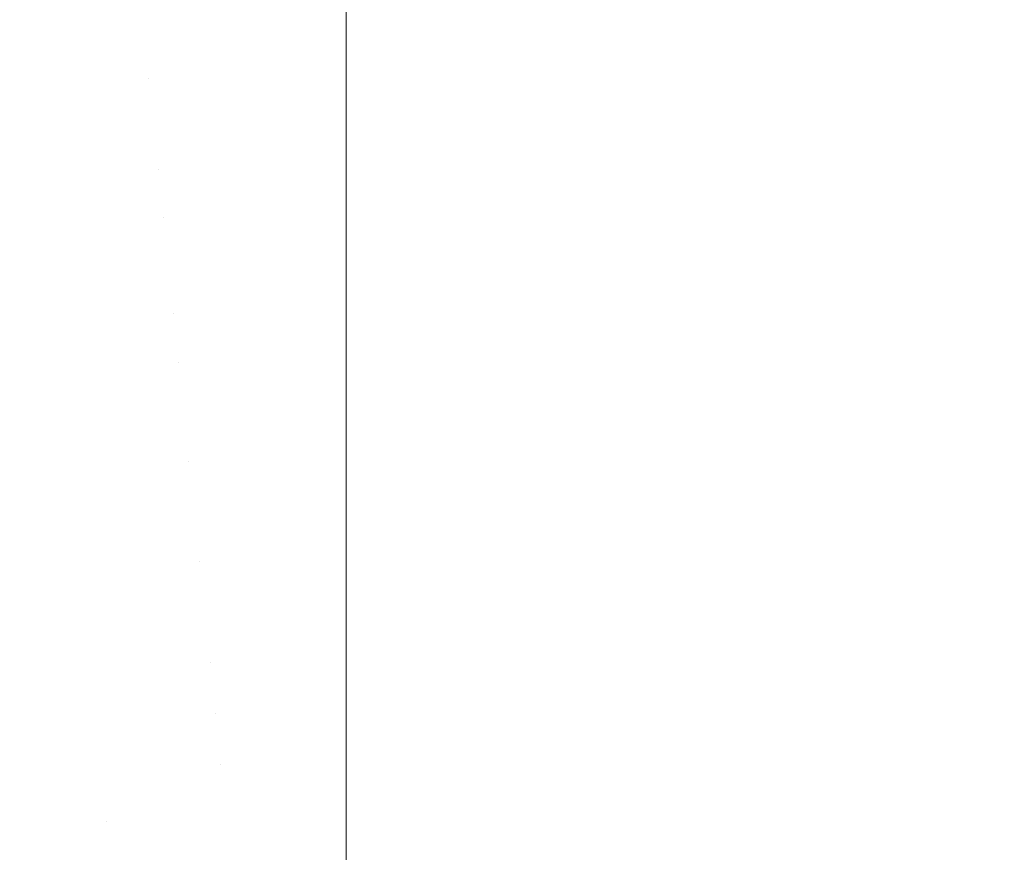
# Model space of a CAD drawing. Header units: centimetres. Extents: x -44.1 to 45.2, y 4.2 to 6.
# Tile 104 of 256: x -43.932 to -43.8927, y 5.9445 to 5.9777. Entities that reach past the tile are written whole.
import ezdxf

# ---------------------------------------------------------------- set-up
doc = ezdxf.new("R2010")
doc.units = ezdxf.units.CM
doc.header["$LTSCALE"] = 2.54
doc.layers.add('Lucido design-1', color=7, linetype='Continuous')

# ---------------------------------------------------------------- blocks, each defined once
blk = doc.blocks.new('Gruppo-4-1')
at = {"color": 7, "linetype": 'Continuous', "lineweight": 9}
for points, invisible_edges in [([(-43.918995, 5.976816, -2276.257891), (-43.918995, 5.979547, -2276.261294), (-43.927245, 5.978923, -2276.260685), (-43.927063, 5.977186, -2276.258516)], 14), ([(45.04592, 5.979547, -2276.261294), (-43.918995, 5.979547, -2276.261294), (-43.918995, 5.976816, -2276.257891), (45.04592, 5.976816, -2276.257891)], 5), ([(-14.264023, 5.979547, -2276.983046), (-14.264023, 5.976816, -2276.986449), (-43.918995, 5.976816, -2276.986449), (-43.918995, 5.979066, -2276.983646)], 10), ([(-43.927063, 5.977186, -2276.985824), (-43.927245, 5.978923, -2276.983655), (-43.918995, 5.979066, -2276.983646), (-43.918995, 5.976816, -2276.986449)], 11), ([(-43.927063, 5.977186, -2276.258516), (-43.927245, 5.978923, -2276.260685), (-43.935447, 5.978463, -2276.260685), (-43.935084, 5.976736, -2276.258516)], 15), ([(-43.935084, 5.976736, -2276.985824), (-43.935447, 5.978463, -2276.983655), (-43.927245, 5.978923, -2276.983655), (-43.927063, 5.977186, -2276.985824)], 15), ([(-43.935084, 5.976736, -2276.258516), (-43.934713, 5.974968, -2276.256417), (-43.926877, 5.975407, -2276.256417), (-43.927063, 5.977186, -2276.258516)], 15), ([(-43.927063, 5.977186, -2276.985824), (-43.926877, 5.975407, -2276.987923), (-43.934713, 5.974968, -2276.987923), (-43.935084, 5.976736, -2276.985824)], 15), ([(-43.927063, 5.977186, -2276.258516), (-43.926877, 5.975407, -2276.256417), (-43.918995, 5.976816, -2276.257891)], 11), ([(-43.926877, 5.975407, -2276.987923), (-43.927063, 5.977186, -2276.985824), (-43.918995, 5.976816, -2276.986449)], 11), ([(-43.918995, 5.97394, -2276.254611), (-43.918995, 5.976816, -2276.257891), (-43.926877, 5.975407, -2276.256417)], 10), ([(-43.918995, 5.976816, -2276.986449), (-43.918995, 5.975537, -2276.987908), (-43.926877, 5.975407, -2276.987923)], 10), ([(45.04592, 5.976816, -2276.257891), (-43.918995, 5.976816, -2276.257891), (-43.918995, 5.97394, -2276.254611), (45.04592, 5.97394, -2276.254611)], 5), ([(-14.264023, 5.976816, -2276.986449), (-14.264023, 5.97394, -2276.989729), (-43.918995, 5.97394, -2276.989729), (-43.918995, 5.975537, -2276.987908)], 10), ([(-43.918995, 5.975537, -2276.987908), (-43.918995, 5.976816, -2276.986449), (-14.264023, 5.976816, -2276.986449)], 10), ([(-43.926877, 5.975407, -2276.987923), (-43.918995, 5.975537, -2276.987908), (-43.918995, 5.97394, -2276.989729)], 9), ([(-43.926686, 5.973591, -2276.254388), (-43.926877, 5.975407, -2276.256417), (-43.934713, 5.974968, -2276.256417), (-43.934333, 5.973162, -2276.254388)], 15), ([(-43.934333, 5.973162, -2276.989952), (-43.934713, 5.974968, -2276.987923), (-43.926877, 5.975407, -2276.987923), (-43.926686, 5.973591, -2276.989952)], 15), ([(-43.926877, 5.975407, -2276.256417), (-43.926686, 5.973591, -2276.254388), (-43.918995, 5.97394, -2276.254611)], 11), ([(-43.918995, 5.97394, -2276.989729), (-43.926686, 5.973591, -2276.989952), (-43.926877, 5.975407, -2276.987923)], 11), ([(-43.926686, 5.973591, -2276.254388), (-43.926492, 5.97174, -2276.25243), (-43.918995, 5.970923, -2276.251459), (-43.918995, 5.97394, -2276.254611)], 11), ([(-43.918995, 5.97394, -2276.989729), (-43.918995, 5.971865, -2276.991896), (-43.926492, 5.97174, -2276.99191), (-43.926686, 5.973591, -2276.989952)], 14), ([(45.04592, 5.97394, -2276.254611), (-43.918995, 5.97394, -2276.254611), (-43.918995, 5.970923, -2276.251459), (45.04592, 5.970923, -2276.251459)], 5), ([(-14.264023, 5.97394, -2276.989729), (-14.264023, 5.970923, -2276.992881), (-43.918995, 5.970923, -2276.992881), (-43.918995, 5.971865, -2276.991896)], 10), ([(-43.918995, 5.971865, -2276.991896), (-43.918995, 5.97394, -2276.989729), (-14.264023, 5.97394, -2276.989729)], 10), ([(-43.934333, 5.973162, -2276.254388), (-43.933946, 5.971322, -2276.25243), (-43.926492, 5.97174, -2276.25243), (-43.926686, 5.973591, -2276.254388)], 15), ([(-43.926686, 5.973591, -2276.989952), (-43.926492, 5.97174, -2276.99191), (-43.933946, 5.971322, -2276.99191), (-43.934333, 5.973162, -2276.989952)], 15), ([(-43.926295, 5.969858, -2276.250543), (-43.926492, 5.97174, -2276.25243), (-43.933946, 5.971322, -2276.25243), (-43.933553, 5.969451, -2276.250543)], 15), ([(-43.933553, 5.969451, -2276.993797), (-43.933946, 5.971322, -2276.99191), (-43.926492, 5.97174, -2276.99191), (-43.926295, 5.969858, -2276.993797)], 15), ([(-43.926492, 5.97174, -2276.99191), (-43.918995, 5.971865, -2276.991896), (-43.918995, 5.970923, -2276.992881)], 9), ([(-43.918995, 5.970923, -2276.251459), (-43.926492, 5.97174, -2276.25243), (-43.926295, 5.969858, -2276.250543)], 11), ([(-43.918995, 5.970923, -2276.992881), (-43.926295, 5.969858, -2276.993797), (-43.926492, 5.97174, -2276.99191)], 11), ([(-43.926295, 5.969858, -2276.250543), (-43.926095, 5.967948, -2276.248727), (-43.918995, 5.967771, -2276.248442), (-43.918995, 5.970923, -2276.251459)], 11), ([(-43.918995, 5.970923, -2276.992881), (-43.918995, 5.968075, -2276.995607), (-43.926095, 5.967948, -2276.995613), (-43.926295, 5.969858, -2276.993797)], 14), ([(45.04592, 5.970923, -2276.251459), (-43.918995, 5.970923, -2276.251459), (-43.918995, 5.967771, -2276.248442), (45.04592, 5.967771, -2276.248442)], 5), ([(-14.264023, 5.970923, -2276.992881), (-14.264023, 5.967771, -2276.995898), (-43.918995, 5.967771, -2276.995898), (-43.918995, 5.968075, -2276.995607)], 10), ([(-43.918995, 5.968075, -2276.995607), (-43.918995, 5.970923, -2276.992881), (-14.264023, 5.970923, -2276.992881)], 10), ([(-43.933553, 5.969451, -2276.250543), (-43.933153, 5.967553, -2276.248727), (-43.926095, 5.967948, -2276.248727), (-43.926295, 5.969858, -2276.250543)], 15), ([(-43.926295, 5.969858, -2276.993797), (-43.926095, 5.967948, -2276.995613), (-43.933153, 5.967553, -2276.995613), (-43.933553, 5.969451, -2276.993797)], 15), ([(-43.926095, 5.967948, -2276.995613), (-43.918995, 5.968075, -2276.995607), (-43.918995, 5.967771, -2276.995898)], 9), ([(-43.925892, 5.966014, -2276.246983), (-43.926095, 5.967948, -2276.248727), (-43.933153, 5.967553, -2276.248727), (-43.932749, 5.96563, -2276.246983)], 15), ([(-43.932749, 5.96563, -2276.997357), (-43.933153, 5.967553, -2276.995613), (-43.926095, 5.967948, -2276.995613), (-43.925892, 5.966014, -2276.997357)], 15), ([(-43.918995, 5.967771, -2276.248442), (-43.926095, 5.967948, -2276.248727), (-43.925892, 5.966014, -2276.246983)], 11), ([(-43.925892, 5.966014, -2276.997357), (-43.926095, 5.967948, -2276.995613), (-43.918995, 5.967771, -2276.995898)], 11), ([(-43.925892, 5.966014, -2276.246983), (-43.918995, 5.964491, -2276.245566), (-43.918995, 5.967771, -2276.248442)], 9), ([(-43.918995, 5.967771, -2276.995898), (-43.918995, 5.964491, -2276.998774), (-43.925892, 5.966014, -2276.997357)], 10), ([(45.04592, 5.967771, -2276.248442), (-43.918995, 5.967771, -2276.248442), (-43.918995, 5.964491, -2276.245566), (45.04592, 5.964491, -2276.245566)], 5), ([(-43.918995, 5.967771, -2276.995898), (-14.264023, 5.967771, -2276.995898), (-14.264023, 5.964491, -2276.998774), (-43.918995, 5.964491, -2276.998774)], 5), ([(-43.932749, 5.96563, -2276.246983), (-43.93234, 5.963685, -2276.245308), (-43.925687, 5.964058, -2276.245308), (-43.925892, 5.966014, -2276.246983)], 15), ([(-43.925892, 5.966014, -2276.997357), (-43.925687, 5.964058, -2276.999031), (-43.93234, 5.963685, -2276.999031), (-43.932749, 5.96563, -2276.997357)], 15), ([(-43.925892, 5.966014, -2276.246983), (-43.925687, 5.964058, -2276.245308), (-43.918995, 5.964491, -2276.245566)], 11), ([(-43.925687, 5.964058, -2276.999031), (-43.925892, 5.966014, -2276.997357), (-43.918995, 5.964491, -2276.998774)], 11), ([(-43.918995, 5.961088, -2276.242835), (-43.918995, 5.964491, -2276.245566), (-43.925687, 5.964058, -2276.245308), (-43.92548, 5.962084, -2276.243704)], 14), ([(-43.918995, 5.964491, -2276.998774), (-43.918995, 5.964178, -2276.999025), (-43.925687, 5.964058, -2276.999031)], 10), ([(45.04592, 5.964491, -2276.245566), (-43.918995, 5.964491, -2276.245566), (-43.918995, 5.961088, -2276.242835), (45.04592, 5.961088, -2276.242835)], 5), ([(-14.264023, 5.964491, -2276.998774), (-14.264023, 5.961088, -2277.001505), (-43.918995, 5.961088, -2277.001505), (-43.918995, 5.964178, -2276.999025)], 10), ([(-43.918995, 5.964178, -2276.999025), (-43.918995, 5.964491, -2276.998774), (-14.264023, 5.964491, -2276.998774)], 10), ([(-43.92548, 5.962084, -2277.000635), (-43.925687, 5.964058, -2276.999031), (-43.918995, 5.964178, -2276.999025), (-43.918995, 5.961088, -2277.001505)], 11), ([(-43.931928, 5.961723, -2276.243704), (-43.93234, 5.963685, -2276.245308), (-43.938916, 5.963068, -2276.245308), (-43.9383, 5.961125, -2276.243704)], 15), ([(-43.9383, 5.961125, -2277.000635), (-43.938916, 5.963068, -2276.999031), (-43.93234, 5.963685, -2276.999031), (-43.931928, 5.961723, -2277.000635)], 15), ([(-43.92548, 5.962084, -2276.243704), (-43.925687, 5.964058, -2276.245308), (-43.93234, 5.963685, -2276.245308), (-43.931928, 5.961723, -2276.243704)], 15), ([(-43.931928, 5.961723, -2277.000635), (-43.93234, 5.963685, -2276.999031), (-43.925687, 5.964058, -2276.999031), (-43.92548, 5.962084, -2277.000635)], 15), ([(-43.9383, 5.961125, -2276.243704), (-43.937679, 5.959167, -2276.24217), (-43.931512, 5.959745, -2276.24217), (-43.931928, 5.961723, -2276.243704)], 15), ([(-43.931928, 5.961723, -2277.000635), (-43.931512, 5.959745, -2277.00217), (-43.937679, 5.959167, -2277.00217), (-43.9383, 5.961125, -2277.000635)], 15), ([(-43.931928, 5.961723, -2276.243704), (-43.931512, 5.959745, -2276.24217), (-43.925272, 5.960095, -2276.24217), (-43.92548, 5.962084, -2276.243704)], 15), ([(-43.92548, 5.962084, -2277.000635), (-43.925272, 5.960095, -2277.00217), (-43.931512, 5.959745, -2277.00217), (-43.931928, 5.961723, -2277.000635)], 15), ([(-43.92548, 5.962084, -2276.243704), (-43.925272, 5.960095, -2276.24217), (-43.918995, 5.961088, -2276.242835)], 11), ([(-43.925272, 5.960095, -2277.00217), (-43.92548, 5.962084, -2277.000635), (-43.918995, 5.961088, -2277.001505)], 11), ([(-43.918995, 5.95757, -2276.240255), (-43.918995, 5.961088, -2276.242835), (-43.925272, 5.960095, -2276.24217), (-43.925062, 5.958093, -2276.240704)], 14), ([(-43.918995, 5.961088, -2277.001505), (-43.918995, 5.960201, -2277.002155), (-43.925272, 5.960095, -2277.00217)], 10), ([(45.04592, 5.961088, -2276.242835), (-43.918995, 5.961088, -2276.242835), (-43.918995, 5.95757, -2276.240255), (45.04592, 5.95757, -2276.240255)], 5), ([(-14.264023, 5.961088, -2277.001505), (-14.264023, 5.95757, -2277.004085), (-43.918995, 5.95757, -2277.004085), (-43.918995, 5.960201, -2277.002155)], 10), ([(-43.918995, 5.960201, -2277.002155), (-43.918995, 5.961088, -2277.001505), (-14.264023, 5.961088, -2277.001505)], 10), ([(-43.925062, 5.958093, -2277.003636), (-43.925272, 5.960095, -2277.00217), (-43.918995, 5.960201, -2277.002155), (-43.918995, 5.95757, -2277.004085)], 11), ([(-43.931094, 5.957755, -2276.240704), (-43.931512, 5.959745, -2276.24217), (-43.937679, 5.959167, -2276.24217), (-43.937055, 5.957196, -2276.240704)], 15), ([(-43.937055, 5.957196, -2277.003636), (-43.937679, 5.959167, -2277.00217), (-43.931512, 5.959745, -2277.00217), (-43.931094, 5.957755, -2277.003636)], 15), ([(-43.925062, 5.958093, -2276.240704), (-43.925272, 5.960095, -2276.24217), (-43.931512, 5.959745, -2276.24217), (-43.931094, 5.957755, -2276.240704)], 15), ([(-43.931094, 5.957755, -2277.003636), (-43.931512, 5.959745, -2277.00217), (-43.925272, 5.960095, -2277.00217), (-43.925062, 5.958093, -2277.003636)], 15), ([(-43.931094, 5.957755, -2276.240704), (-43.930673, 5.955755, -2276.239306), (-43.924851, 5.956081, -2276.239306), (-43.925062, 5.958093, -2276.240704)], 15), ([(-43.925062, 5.958093, -2277.003636), (-43.924851, 5.956081, -2277.005034), (-43.930673, 5.955755, -2277.005034), (-43.931094, 5.957755, -2277.003636)], 15), ([(-43.925062, 5.958093, -2276.240704), (-43.924851, 5.956081, -2276.239306), (-43.918995, 5.95757, -2276.240255)], 11), ([(-43.924851, 5.956081, -2277.005034), (-43.925062, 5.958093, -2277.003636), (-43.918995, 5.95757, -2277.004085)], 11), ([(-43.937055, 5.957196, -2276.240704), (-43.936427, 5.955215, -2276.239306), (-43.930673, 5.955755, -2276.239306), (-43.931094, 5.957755, -2276.240704)], 15), ([(-43.931094, 5.957755, -2277.003636), (-43.930673, 5.955755, -2277.005034), (-43.936427, 5.955215, -2277.005034), (-43.937055, 5.957196, -2277.003636)], 15), ([(-43.918995, 5.953942, -2276.237831), (-43.918995, 5.95757, -2276.240255), (-43.924851, 5.956081, -2276.239306)], 10), ([(-43.918995, 5.95757, -2277.004085), (-43.918995, 5.956178, -2277.005015), (-43.924851, 5.956081, -2277.005034)], 10), ([(45.04592, 5.95757, -2276.240255), (-43.918995, 5.95757, -2276.240255), (-43.918995, 5.953942, -2276.237831), (45.04592, 5.953942, -2276.237831)], 5), ([(-14.264023, 5.95757, -2277.004085), (-14.264023, 5.953942, -2277.006509), (-43.918995, 5.953942, -2277.006509), (-43.918995, 5.956178, -2277.005015)], 10), ([(-43.918995, 5.956178, -2277.005015), (-43.918995, 5.95757, -2277.004085), (-14.264023, 5.95757, -2277.004085)], 10), ([(-43.92464, 5.954063, -2276.237975), (-43.924851, 5.956081, -2276.239306), (-43.930673, 5.955755, -2276.239306), (-43.930251, 5.953748, -2276.237975)], 15), ([(-43.92464, 5.954063, -2277.006365), (-43.930251, 5.953748, -2277.006365), (-43.930673, 5.955755, -2277.005034), (-43.924851, 5.956081, -2277.005034)], 15), ([(-43.924851, 5.956081, -2277.005034), (-43.918995, 5.956178, -2277.005015), (-43.918995, 5.953942, -2277.006509), (-43.92464, 5.954063, -2277.006365)], 13), ([(-43.924851, 5.956081, -2276.239306), (-43.92464, 5.954063, -2276.237975), (-43.918995, 5.953942, -2276.237831)], 11), ([(-43.930251, 5.953748, -2276.237975), (-43.930673, 5.955755, -2276.239306), (-43.936427, 5.955215, -2276.239306), (-43.935797, 5.953228, -2276.237975)], 15), ([(-43.936427, 5.955215, -2277.005034), (-43.930673, 5.955755, -2277.005034), (-43.930251, 5.953748, -2277.006365), (-43.935797, 5.953228, -2277.006365)], 15), ([(-43.930251, 5.953748, -2276.237975), (-43.929828, 5.951737, -2276.23671), (-43.924428, 5.952039, -2276.23671), (-43.92464, 5.954063, -2276.237975)], 15), ([(-43.924428, 5.952039, -2277.00763), (-43.929828, 5.951737, -2277.00763), (-43.930251, 5.953748, -2277.006365), (-43.92464, 5.954063, -2277.006365)], 15), ([(-43.92464, 5.954063, -2276.237975), (-43.924428, 5.952039, -2276.23671), (-43.918995, 5.953942, -2276.237831)], 11), ([(-43.924428, 5.952039, -2277.00763), (-43.92464, 5.954063, -2277.006365), (-43.918995, 5.953942, -2277.006509)], 11), ([(-43.918995, 5.950212, -2276.235567), (-43.918995, 5.953942, -2276.237831), (-43.924428, 5.952039, -2276.23671)], 10), ([(-43.918995, 5.953942, -2277.006509), (-43.918995, 5.952128, -2277.00761), (-43.924428, 5.952039, -2277.00763)], 10), ([(45.04592, 5.953942, -2276.237831), (-43.918995, 5.953942, -2276.237831), (-43.918995, 5.950212, -2276.235567), (45.04592, 5.950212, -2276.235567)], 5), ([(-14.264023, 5.953942, -2277.006509), (-14.264023, 5.950212, -2277.008773), (-43.918995, 5.950212, -2277.008773), (-43.918995, 5.952128, -2277.00761)], 10), ([(-43.918995, 5.952128, -2277.00761), (-43.918995, 5.953942, -2277.006509), (-14.264023, 5.953942, -2277.006509)], 10), ([(-43.935797, 5.953228, -2276.237975), (-43.935166, 5.951236, -2276.23671), (-43.929828, 5.951737, -2276.23671), (-43.930251, 5.953748, -2276.237975)], 15), ([(-43.935797, 5.953228, -2277.006365), (-43.930251, 5.953748, -2277.006365), (-43.929828, 5.951737, -2277.00763), (-43.935166, 5.951236, -2277.00763)], 15), ([(-43.924428, 5.952039, -2276.23671), (-43.929828, 5.951737, -2276.23671), (-43.929405, 5.949723, -2276.235509), (-43.924215, 5.950014, -2276.235509)], 15), ([(-43.924215, 5.950014, -2277.008831), (-43.929405, 5.949723, -2277.008831), (-43.929828, 5.951737, -2277.00763), (-43.924428, 5.952039, -2277.00763)], 15), ([(-43.924215, 5.950014, -2277.008831), (-43.924428, 5.952039, -2277.00763), (-43.918995, 5.952128, -2277.00761)], 11), ([(-43.924428, 5.952039, -2276.23671), (-43.924215, 5.950014, -2276.235509), (-43.918995, 5.950212, -2276.235567)], 11), ([(-43.918995, 5.952128, -2277.00761), (-43.918995, 5.950212, -2277.008773), (-43.924215, 5.950014, -2277.008831)], 10), ([(-43.934534, 5.949242, -2276.235509), (-43.929405, 5.949723, -2276.235509), (-43.929828, 5.951737, -2276.23671), (-43.935166, 5.951236, -2276.23671)], 15), ([(-43.935166, 5.951236, -2277.00763), (-43.929828, 5.951737, -2277.00763), (-43.929405, 5.949723, -2277.008831), (-43.934534, 5.949242, -2277.008831)], 15), ([(-43.924215, 5.950014, -2276.235509), (-43.929405, 5.949723, -2276.235509), (-43.928981, 5.94771, -2276.234372), (-43.924003, 5.947989, -2276.234372)], 15), ([(-43.924003, 5.947989, -2277.009968), (-43.928981, 5.94771, -2277.009968), (-43.929405, 5.949723, -2277.008831), (-43.924215, 5.950014, -2277.008831)], 15), ([(-43.918995, 5.950212, -2276.235567), (-43.924215, 5.950014, -2276.235509), (-43.924003, 5.947989, -2276.234372)], 11), ([(-43.924003, 5.947989, -2277.009968), (-43.924215, 5.950014, -2277.008831), (-43.918995, 5.950212, -2277.008773)], 11), ([(-43.924003, 5.947989, -2276.234372), (-43.918995, 5.948071, -2276.234393), (-43.918995, 5.950212, -2276.235567)], 9), ([(-43.918995, 5.950212, -2277.008773), (-43.918995, 5.948071, -2277.009947), (-43.924003, 5.947989, -2277.009968)], 10), ([(45.04592, 5.948071, -2276.234393), (45.04592, 5.950212, -2276.235567), (-43.918995, 5.950212, -2276.235567), (-43.918995, 5.948071, -2276.234393)], 10), ([(-43.918995, 5.948071, -2277.009947), (-43.918995, 5.950212, -2277.008773), (-14.264023, 5.950212, -2277.008773), (-14.264023, 5.948071, -2277.009947)], 10), ([(-43.933902, 5.947248, -2276.234372), (-43.928981, 5.94771, -2276.234372), (-43.929405, 5.949723, -2276.235509), (-43.934534, 5.949242, -2276.235509)], 15), ([(-43.934534, 5.949242, -2277.008831), (-43.929405, 5.949723, -2277.008831), (-43.928981, 5.94771, -2277.009968), (-43.933902, 5.947248, -2277.009968)], 15), ([(-43.924003, 5.947989, -2276.234372), (-43.928981, 5.94771, -2276.234372), (-43.928559, 5.945698, -2276.233297)], 11), ([(-43.928559, 5.945698, -2277.011043), (-43.928981, 5.94771, -2277.009968), (-43.924003, 5.947989, -2277.009968)], 11), ([(-43.924003, 5.947989, -2276.234372), (-43.928559, 5.945698, -2276.233297), (-43.918995, 5.946387, -2276.233469)], 11), ([(-43.918995, 5.946387, -2277.010871), (-43.928559, 5.945698, -2277.011043), (-43.924003, 5.947989, -2277.009968)], 11), ([(-43.918995, 5.946387, -2276.233469), (-43.918995, 5.948071, -2276.234393), (-43.924003, 5.947989, -2276.234372)], 10), ([(-43.924003, 5.947989, -2277.009968), (-43.918995, 5.948071, -2277.009947), (-43.918995, 5.946387, -2277.010871)], 9), ([(-43.918995, 5.948071, -2276.234393), (-43.918995, 5.946387, -2276.233469), (45.04592, 5.946387, -2276.233469), (45.04592, 5.948071, -2276.234393)], 10), ([(-14.264023, 5.948071, -2277.009947), (-14.264023, 5.946387, -2277.010871), (-43.918995, 5.946387, -2277.010871), (-43.918995, 5.948071, -2277.009947)], 10), ([(-43.933271, 5.945256, -2276.233297), (-43.928559, 5.945698, -2276.233297), (-43.928981, 5.94771, -2276.234372), (-43.933902, 5.947248, -2276.234372)], 15), ([(-43.933902, 5.947248, -2277.009968), (-43.928981, 5.94771, -2277.009968), (-43.928559, 5.945698, -2277.011043), (-43.933271, 5.945256, -2277.011043)], 15), ([(-43.928559, 5.945698, -2276.233297), (-43.918995, 5.946052, -2276.233304), (-43.918995, 5.946387, -2276.233469)], 9), ([(-43.918995, 5.946387, -2277.010871), (-43.918995, 5.946052, -2277.011036), (-43.928559, 5.945698, -2277.011043)], 10), ([(45.04592, 5.946052, -2276.233304), (45.04592, 5.946387, -2276.233469), (-43.918995, 5.946387, -2276.233469), (-43.918995, 5.946052, -2276.233304)], 10), ([(-43.918995, 5.946052, -2277.011036), (-43.918995, 5.946387, -2277.010871), (-14.264023, 5.946387, -2277.010871), (-14.264023, 5.946052, -2277.011036)], 10), ([(-43.918995, 5.946052, -2276.233304), (-43.928559, 5.945698, -2276.233297), (-43.928137, 5.943691, -2276.232282)], 11), ([(-43.928137, 5.943691, -2277.012058), (-43.928559, 5.945698, -2277.011043), (-43.918995, 5.946052, -2277.011036)], 11), ([(-43.928137, 5.943691, -2276.232282), (-43.918995, 5.942474, -2276.231539), (-43.918995, 5.946052, -2276.233304)], 9), ([(-43.918995, 5.946052, -2277.011036), (-43.918995, 5.942474, -2277.012801), (-43.928137, 5.943691, -2277.012058)], 10), ([(-43.918995, 5.946052, -2276.233304), (-43.918995, 5.942474, -2276.231539), (45.04592, 5.942474, -2276.231539), (45.04592, 5.946052, -2276.233304)], 10), ([(-14.264023, 5.946052, -2277.011036), (-14.264023, 5.942474, -2277.012801), (-43.918995, 5.942474, -2277.012801), (-43.918995, 5.946052, -2277.011036)], 10), ([(-43.932641, 5.943269, -2276.232282), (-43.928137, 5.943691, -2276.232282), (-43.928559, 5.945698, -2276.233297), (-43.933271, 5.945256, -2276.233297)], 15), ([(-43.933271, 5.945256, -2277.011043), (-43.928559, 5.945698, -2277.011043), (-43.928137, 5.943691, -2277.012058), (-43.932641, 5.943269, -2277.012058)], 15)]:
    blk.add_3dface(points, dxfattribs=dict(at, invisible_edges=invisible_edges))
blk = doc.blocks.new('Gruppo-5-1')
at = {"color": 7}
blk.add_blockref('Gruppo-4-1', (0, 0), dxfattribs=at)

msp = doc.modelspace()

# ---------------------------------------------------------------- block references
at = {"layer": 'Lucido design-1', "color": 7}
msp.add_blockref('Gruppo-5-1', (0, 0), dxfattribs=at)

doc.saveas('drawing.dxf')
